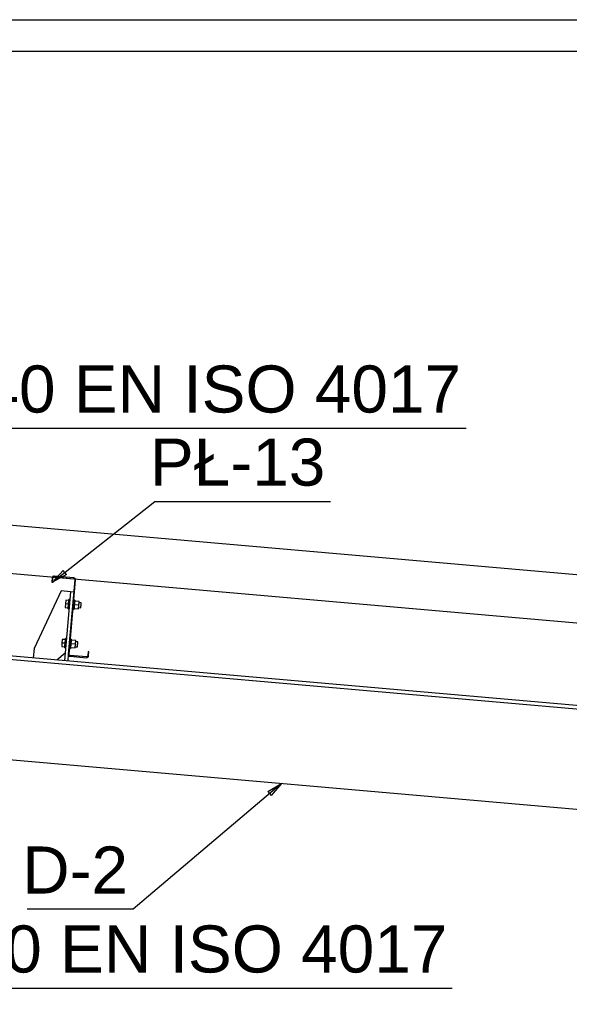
# Paper-space layout 'A0 Advance Steel' of a CAD drawing. Header units: millimetres. Extents: x -21 to 1320, y -7 to 928.
# Tile 115 of 134: x 815 to 850, y 758 to 820. Entities that reach past the tile are written whole.
import ezdxf

# ---------------------------------------------------------------- set-up
doc = ezdxf.new("R2010")
doc.units = ezdxf.units.MM
doc.layers.get('0').update_dxf_attribs({"linetype": 'CONTINUOUS'})
for name, color, linetype in [('AS_Belki', 145, 'CONTINUOUS'), ('AS_Blachy', 30, 'CONTINUOUS'), ('AS_Sruby', 9, 'CONTINUOUS')]:
    doc.layers.add(name, color=color, linetype=linetype)
doc.styles.add('Arial', font='arial.ttf', dxfattribs={"height": 150})

psp = doc.layouts.new('A0 Advance Steel')

# ---------------------------------------------------------------- linework, layer by layer
for p, q in [((931.652, 777.825), (792.65, 789.986)), ((931.652, 774.749), (792.65, 786.91))]:
    psp.add_line(p, q)
at = {"color": 0, "linetype": 'ByBlock', "lineweight": -2}
for p, q in [((816.877, 784.477), (817.558, 785.227)), ((817.765, 784.966), (817.558, 785.227)), ((817.765, 784.966), (816.877, 784.477)), ((830.599, 771.136), (831.47, 771.656)), ((831.47, 771.656), (830.815, 770.882)), ((830.599, 771.136), (830.815, 770.882))]:
    psp.add_line(p, q, dxfattribs=at)
at = {"color": 3, "ltscale": 0.25}
for points in [[(626.837, 626.738), (626.837, 820.338), (953.437, 820.338), (953.437, 626.738), (626.837, 626.738)], [(628.837, 628.738), (628.837, 818.338), (951.437, 818.338), (951.437, 628.738), (628.837, 628.738)]]:
    psp.add_lwpolyline(points, dxfattribs=at)
at = {"color": 7}
for points in [[(796.769, 784.807), (802.472, 794.298), (843.24, 794.298)], [(816.877, 784.477), (823.411, 789.638), (834.595, 789.638)], [(792.19, 775.97), (801.598, 758.607), (842.366, 758.607)], [(831.47, 771.656), (822.019, 763.64), (815.266, 763.64)]]:
    psp.add_lwpolyline(points, dxfattribs=at)
at = {"layer": 'AS_Belki', "linetype": 'Continuous', "ltscale": 0.25}
for p, q in [((816.851, 784.755), (816.827, 784.481)), ((816.827, 784.481), (816.877, 784.477)), ((816.865, 784.802), (816.851, 784.755)), ((816.895, 784.84), (816.865, 784.802)), ((816.877, 784.477), (816.901, 784.751)), ((816.938, 784.863), (816.895, 784.84)), ((816.901, 784.751), (816.909, 784.779)), ((816.909, 784.779), (816.927, 784.802)), ((816.927, 784.802), (816.953, 784.816)), ((816.986, 784.869), (816.938, 784.863)), ((816.953, 784.816), (816.982, 784.819)), ((816.982, 784.819), (818.227, 784.71)), ((818.232, 784.76), (816.986, 784.869)), ((818.295, 784.629), (817.881, 779.897)), ((817.931, 779.892), (818.345, 784.624)), ((818.227, 784.71), (818.255, 784.702)), ((818.278, 784.746), (818.232, 784.76)), ((818.255, 784.702), (818.278, 784.683)), ((818.316, 784.716), (818.278, 784.746)), ((818.278, 784.683), (818.292, 784.658)), ((818.292, 784.658), (818.295, 784.629)), ((818.34, 784.673), (818.316, 784.716)), ((818.345, 784.624), (818.34, 784.673)), ((921.85, 770.374), (793.05, 781.643)), ((801.058, 780.711), (857.941, 775.735)), ((817.881, 779.897), (817.887, 779.848)), ((817.881, 779.897), (817.887, 779.848)), ((817.887, 779.848), (817.91, 779.806)), ((817.91, 779.806), (817.948, 779.775)), ((817.934, 779.863), (817.931, 779.892)), ((817.948, 779.838), (817.934, 779.863)), ((817.971, 779.819), (817.948, 779.838)), ((817.948, 779.775), (817.995, 779.761)), ((817.999, 779.811), (817.971, 779.819)), ((817.995, 779.761), (819.041, 779.67)), ((819.045, 779.72), (817.999, 779.811)), ((819.041, 779.67), (819.089, 779.675)), ((819.074, 779.723), (819.045, 779.72)), ((819.1, 779.737), (819.074, 779.723)), ((819.089, 779.675), (819.132, 779.699)), ((819.118, 779.76), (819.1, 779.737)), ((819.127, 779.788), (819.118, 779.76)), ((819.151, 780.062), (819.127, 779.788)), ((819.132, 779.699), (819.163, 779.737)), ((819.2, 780.057), (819.151, 780.062)), ((819.163, 779.737), (819.176, 779.783)), ((819.176, 779.783), (819.2, 780.057)), ((793.05, 775.017), (921.85, 763.749))]:
    psp.add_line(p, q, dxfattribs=at)
at = {"layer": 'AS_Blachy', "linetype": 'Continuous', "ltscale": 0.25}
for p, q in [((817.431, 783.926), (815.705, 780.263)), ((818.029, 783.874), (817.431, 783.926)), ((818.029, 783.874), (817.645, 779.491)), ((818.228, 783.857), (818.029, 783.874)), ((815.705, 780.263), (815.653, 779.665)), ((817.147, 779.534), (817.689, 779.989)), ((817.881, 779.897), (817.844, 779.473))]:
    psp.add_line(p, q, dxfattribs=at)
at = {"layer": 'AS_Sruby', "linetype": 'Continuous', "ltscale": 0.25}
for p, q in [((817.72, 783.331), (817.7, 783.1)), ((817.919, 783.313), (817.72, 783.331)), ((817.906, 783.159), (817.919, 783.313)), ((817.909, 783.197), (817.914, 783.248)), ((817.914, 783.248), (817.918, 783.294)), ((817.918, 783.294), (817.921, 783.331)), ((817.921, 783.331), (817.923, 783.358)), ((817.923, 783.358), (817.925, 783.375)), ((817.985, 783.376), (817.925, 783.381)), ((817.925, 783.375), (817.925, 783.381)), ((818.294, 783.349), (818.234, 783.354)), ((818.282, 783.216), (818.278, 783.164)), ((818.286, 783.261), (818.282, 783.216)), ((818.289, 783.299), (818.286, 783.261)), ((818.583, 783.255), (818.288, 783.281)), ((818.292, 783.326), (818.289, 783.299)), ((818.293, 783.343), (818.292, 783.326)), ((818.294, 783.349), (818.293, 783.343)), ((818.563, 783.024), (818.583, 783.255)), ((817.7, 783.1), (817.68, 782.869)), ((817.68, 782.869), (817.879, 782.852)), ((817.899, 783.082), (817.7, 783.1)), ((817.873, 782.789), (817.875, 782.806)), ((817.873, 782.783), (817.873, 782.789)), ((817.873, 782.783), (817.933, 782.778)), ((817.875, 782.806), (817.877, 782.834)), ((817.877, 782.834), (817.879, 782.852)), ((817.879, 782.852), (817.881, 782.871)), ((817.881, 782.871), (817.885, 782.916)), ((817.885, 782.916), (817.889, 782.968)), ((817.889, 782.968), (817.894, 783.024)), ((817.894, 783.024), (817.899, 783.082)), ((817.899, 783.082), (817.904, 783.141)), ((817.904, 783.141), (817.909, 783.197)), ((818.182, 782.756), (818.242, 782.751)), ((818.244, 782.774), (818.242, 782.757)), ((818.242, 782.757), (818.242, 782.751)), ((818.246, 782.802), (818.244, 782.774)), ((818.249, 782.839), (818.246, 782.802)), ((818.247, 782.819), (818.542, 782.794)), ((818.253, 782.884), (818.249, 782.839)), ((818.258, 782.936), (818.253, 782.884)), ((818.263, 782.992), (818.258, 782.936)), ((818.268, 783.05), (818.263, 782.992)), ((818.274, 783.125), (818.268, 783.05)), ((818.273, 783.108), (818.268, 783.05)), ((818.563, 783.024), (818.268, 783.05)), ((818.278, 783.164), (818.273, 783.108)), ((818.542, 782.794), (818.563, 783.024)), ((818.549, 782.865), (818.682, 782.853)), ((818.563, 783.024), (818.572, 783.127)), ((818.71, 783.172), (818.576, 783.184)), ((818.682, 782.853), (818.683, 782.865)), ((818.683, 782.865), (818.686, 782.9)), ((818.686, 782.9), (818.691, 782.952)), ((818.691, 782.952), (818.696, 783.013)), ((818.696, 783.013), (818.701, 783.074)), ((818.701, 783.074), (818.706, 783.125)), ((818.706, 783.125), (818.709, 783.16)), ((818.709, 783.16), (818.71, 783.172)), ((817.502, 780.84), (817.482, 780.609)), ((817.701, 780.823), (817.502, 780.84)), ((817.686, 780.65), (817.691, 780.706)), ((817.691, 780.706), (817.696, 780.758)), ((817.696, 780.758), (817.7, 780.803)), ((817.698, 780.787), (817.701, 780.823)), ((817.7, 780.803), (817.703, 780.84)), ((817.703, 780.84), (817.705, 780.868)), ((817.705, 780.868), (817.707, 780.885)), ((817.767, 780.885), (817.707, 780.891)), ((817.707, 780.885), (817.707, 780.891)), ((818.076, 780.858), (818.016, 780.864)), ((818.064, 780.726), (818.06, 780.674)), ((818.068, 780.771), (818.064, 780.726)), ((818.07, 780.79), (818.068, 780.771)), ((818.072, 780.808), (818.07, 780.79)), ((818.365, 780.765), (818.07, 780.79)), ((818.074, 780.836), (818.072, 780.808)), ((818.075, 780.853), (818.074, 780.836)), ((818.076, 780.858), (818.075, 780.853)), ((818.345, 780.534), (818.365, 780.765)), ((817.482, 780.609), (817.462, 780.379)), ((817.462, 780.379), (817.661, 780.361)), ((817.681, 780.592), (817.482, 780.609)), ((817.655, 780.293), (817.656, 780.299)), ((817.655, 780.293), (817.715, 780.288)), ((817.656, 780.299), (817.657, 780.316)), ((817.657, 780.316), (817.659, 780.343)), ((817.659, 780.343), (817.663, 780.381)), ((817.663, 780.381), (817.667, 780.426)), ((817.667, 780.426), (817.671, 780.477)), ((817.671, 780.477), (817.676, 780.534)), ((817.676, 780.534), (817.681, 780.592)), ((817.681, 780.592), (817.686, 780.65)), ((817.964, 780.266), (818.024, 780.261)), ((818.026, 780.284), (818.024, 780.266)), ((818.024, 780.266), (818.024, 780.261)), ((818.028, 780.311), (818.026, 780.284)), ((818.031, 780.348), (818.028, 780.311)), ((818.03, 780.329), (818.324, 780.303)), ((818.035, 780.394), (818.031, 780.348)), ((818.04, 780.445), (818.035, 780.394)), ((818.045, 780.501), (818.04, 780.445)), ((818.05, 780.56), (818.045, 780.501)), ((818.055, 780.618), (818.05, 780.56)), ((818.345, 780.534), (818.05, 780.56)), ((818.06, 780.674), (818.055, 780.618)), ((818.324, 780.303), (818.345, 780.534)), ((818.331, 780.374), (818.464, 780.363)), ((818.492, 780.682), (818.359, 780.693)), ((818.464, 780.363), (818.465, 780.375)), ((818.465, 780.375), (818.468, 780.409)), ((818.468, 780.409), (818.473, 780.461)), ((818.473, 780.461), (818.478, 780.522)), ((818.478, 780.522), (818.483, 780.583)), ((818.483, 780.583), (818.488, 780.635)), ((818.488, 780.635), (818.491, 780.669)), ((818.491, 780.669), (818.492, 780.682))]:
    psp.add_line(p, q, dxfattribs=at)

# ---------------------------------------------------------------- texts
at = {"color": 7, "style": 'Arial'}
for s, p in [('M16x40 EN ISO 4017', (802.161, 795.298)), ('PŁ-13', (823.088, 790.638)), ('D-2', (814.942, 764.64)), ('M20x70 EN ISO 4017', (801.287, 759.607))]:
    psp.add_text(s, height=3, dxfattribs=at).set_placement(p)

doc.saveas('drawing.dxf')
